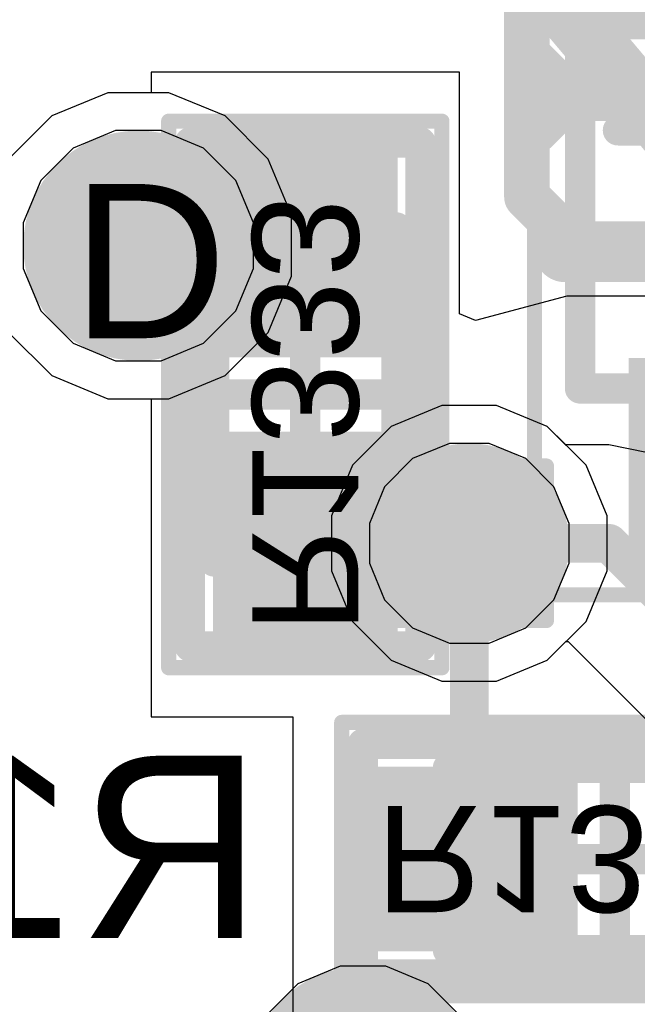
# Model space of a CAD drawing. Header units: inches. Extents: x -6 to 11.2, y -2.2 to 8.3.
# Tile 222 of 256: x 3.5559 to 3.636, y 0.2532 to 0.3809. Entities that reach past the tile are written whole.
import ezdxf

# ---------------------------------------------------------------- set-up
doc = ezdxf.new("R2010")
doc.units = ezdxf.units.IN
doc.header["$MEASUREMENT"] = 0
for name, color, linetype in [('Board Layer Stack Bottom Overlay', 54, 'Continuous'), ('Board Layer Stack Bottom Solder', 6, 'Continuous'), ('Bottom Comp Body -Top13)-Comp Body -Bot14)', 56, 'Continuous'), ('Bottom Comp Outline -Top11)-Comp Outline -Bot12)', 56, 'Continuous'), ('Bottom Courtyard -Top15)-Courtyard -Bot16)', 56, 'Continuous'), ('Bottom Paste', 16, 'Continuous'), ('Drill Drawing', 1, 'Continuous'), ('Layer  6- Inner', 156, 'Continuous'), ('Layer 1- Top', 1, 'Continuous'), ('Layer 2- GND', 16, 'Continuous'), ('Layer 3- Inner', 16, 'Continuous'), ('Layer 4- Inner', 76, 'Continuous'), ('Layer 5- Inner', 90, 'Continuous'), ('Layer 7- PWR', 76, 'Continuous'), ('Layer 8- Bottom', 5, 'Continuous'), ('Via Holes', 16, 'Continuous')]:
    doc.layers.add(name, color=color, linetype=linetype)
doc.styles.add('Arial', font='txt', dxfattribs={"height": 0.2})

# ---------------------------------------------------------------- blocks, each defined once
blk = doc.blocks.new('L15002_035_B_196')
at = {"layer": 'Board Layer Stack Bottom Solder'}
for points in [[(-0.0337599, 0.0119685), (-0.0048229, 0.0119685), (-0.0048229, -0.0119685), (-0.0337599, -0.0119685)], [(0.0048228, 0.0119685), (0.0337598, 0.0119685), (0.0337598, -0.0119685), (0.0048228, -0.0119685)]]:
    blk.add_hatch(color=6, dxfattribs=at).paths.add_polyline_path(points)
at = {"layer": 'Bottom Paste'}
for points in [[(-0.0317914, 0.01), (-0.0067914, 0.01), (-0.0067914, -0.01), (-0.0317914, -0.01)], [(0.0067913, 0.01), (0.0317913, 0.01), (0.0317913, -0.01), (0.0067913, -0.01)]]:
    blk.add_hatch(color=16, dxfattribs=at).paths.add_polyline_path(points)
at = {"layer": 'Layer 8- Bottom'}
for points in [[(-0.0317914, 0.01), (-0.0067914, 0.01), (-0.0067914, -0.01), (-0.0317914, -0.01)], [(0.0067913, 0.01), (0.0317913, 0.01), (0.0317913, -0.01), (0.0067913, -0.01)]]:
    blk.add_hatch(color=7, dxfattribs=at).paths.add_polyline_path(points)
at = {"layer": 'Board Layer Stack Bottom Overlay'}
for points in [[(-0.0187008, 0.0161417, 0.003937, 0.003937, 0), (0.0198819, 0.0161417, 0.003937, 0.003937, 0)], [(-0.0187008, -0.0161417, 0.003937, 0.003937, 0), (0.0198819, -0.0161417, 0.003937, 0.003937, 0)]]:
    blk.add_lwpolyline(points, format="xyseb", dxfattribs=at)
for points in [[(-0.019685, 0.0161417, 0.0019685, 0.0019685, 1), (-0.0177166, 0.0161417, 0.0019685, 0.0019685, 1)], [(0.0188977, 0.0161417, 0.0019685, 0.0019685, 1), (0.0208661, 0.0161417, 0.0019685, 0.0019685, 1)], [(-0.019685, -0.0161417, 0.0019685, 0.0019685, 1), (-0.0177166, -0.0161417, 0.0019685, 0.0019685, 1)], [(0.0188977, -0.0161417, 0.0019685, 0.0019685, 1), (0.0208661, -0.0161417, 0.0019685, 0.0019685, 1)]]:
    blk.add_lwpolyline(points, format="xyseb", close=True, dxfattribs=at)
at = {"layer": 'Bottom Comp Body -Top13)-Comp Body -Bot14)'}
for points in [[(-0.0216535, 0.011811, 0.003937, 0.003937, 0), (0.0216535, 0.011811, 0.003937, 0.003937, 0)], [(-0.0216535, -0.011811, 0.003937, 0.003937, 0), (-0.0216535, 0.011811, 0.003937, 0.003937, 0)], [(0.0216535, -0.011811, 0.003937, 0.003937, 0), (0.0216535, 0.011811, 0.003937, 0.003937, 0)], [(-0.0216535, -0.011811, 0.003937, 0.003937, 0), (0.0216535, -0.011811, 0.003937, 0.003937, 0)]]:
    blk.add_lwpolyline(points, format="xyseb", dxfattribs=at)
for points in [[(-0.0226377, 0.011811, 0.0019685, 0.0019685, 1), (-0.0206693, 0.011811, 0.0019685, 0.0019685, 1)], [(-0.0226377, 0.011811, 0.0019685, 0.0019685, 1), (-0.0206693, 0.011811, 0.0019685, 0.0019685, 1)], [(0.0206693, 0.011811, 0.0019685, 0.0019685, 1), (0.0226377, 0.011811, 0.0019685, 0.0019685, 1)], [(0.0206693, 0.011811, 0.0019685, 0.0019685, 1), (0.0226377, 0.011811, 0.0019685, 0.0019685, 1)], [(-0.0226377, -0.011811, 0.0019685, 0.0019685, 1), (-0.0206693, -0.011811, 0.0019685, 0.0019685, 1)], [(-0.0226377, -0.011811, 0.0019685, 0.0019685, 1), (-0.0206693, -0.011811, 0.0019685, 0.0019685, 1)], [(0.0206693, -0.011811, 0.0019685, 0.0019685, 1), (0.0226377, -0.011811, 0.0019685, 0.0019685, 1)], [(0.0206693, -0.011811, 0.0019685, 0.0019685, 1), (0.0226377, -0.011811, 0.0019685, 0.0019685, 1)]]:
    blk.add_lwpolyline(points, format="xyseb", close=True, dxfattribs=at)
at = {"layer": 'Bottom Comp Outline -Top11)-Comp Outline -Bot12)'}
for points in [[(-0.0326772, 0.0149606, 0.003937, 0.003937, 0), (0.0326772, 0.0149606, 0.003937, 0.003937, 0)], [(-0.0326772, -0.0149606, 0.003937, 0.003937, 0), (-0.0326772, 0.0149606, 0.003937, 0.003937, 0)], [(0.0326772, -0.0149606, 0.003937, 0.003937, 0), (0.0326772, 0.0149606, 0.003937, 0.003937, 0)], [(-0.0326772, -0.0149606, 0.003937, 0.003937, 0), (0.0326772, -0.0149606, 0.003937, 0.003937, 0)]]:
    blk.add_lwpolyline(points, format="xyseb", dxfattribs=at)
for points in [[(-0.0336614, 0.0149606, 0.0019685, 0.0019685, 1), (-0.031693, 0.0149606, 0.0019685, 0.0019685, 1)], [(-0.0336614, 0.0149606, 0.0019685, 0.0019685, 1), (-0.031693, 0.0149606, 0.0019685, 0.0019685, 1)], [(0.031693, 0.0149606, 0.0019685, 0.0019685, 1), (0.0336614, 0.0149606, 0.0019685, 0.0019685, 1)], [(0.031693, 0.0149606, 0.0019685, 0.0019685, 1), (0.0336614, 0.0149606, 0.0019685, 0.0019685, 1)], [(-0.0336614, -0.0149606, 0.0019685, 0.0019685, 1), (-0.031693, -0.0149606, 0.0019685, 0.0019685, 1)], [(-0.0336614, -0.0149606, 0.0019685, 0.0019685, 1), (-0.031693, -0.0149606, 0.0019685, 0.0019685, 1)], [(0.031693, -0.0149606, 0.0019685, 0.0019685, 1), (0.0336614, -0.0149606, 0.0019685, 0.0019685, 1)], [(0.031693, -0.0149606, 0.0019685, 0.0019685, 1), (0.0336614, -0.0149606, 0.0019685, 0.0019685, 1)]]:
    blk.add_lwpolyline(points, format="xyseb", close=True, dxfattribs=at)
at = {"layer": 'Bottom Courtyard -Top15)-Courtyard -Bot16)'}
for points in [[(-0.0354331, -0.0177165, 0.0019685, 0.0019685, 0), (-0.0354331, 0.0177165, 0.0019685, 0.0019685, 0)], [(-0.0354331, 0.0177165, 0.0019685, 0.0019685, 0), (0.0354331, 0.0177165, 0.0019685, 0.0019685, 0)], [(0.0354331, -0.0177165, 0.0019685, 0.0019685, 0), (0.0354331, 0.0177165, 0.0019685, 0.0019685, 0)], [(0, -0.011811, 0.003937, 0.003937, 0), (0, 0.011811, 0.003937, 0.003937, 0)], [(-0.011811, 0, 0.003937, 0.003937, 0), (0.0118111, 0, 0.003937, 0.003937, 0)], [(-0.0354331, -0.0177165, 0.0019685, 0.0019685, 0), (0.0354331, -0.0177165, 0.0019685, 0.0019685, 0)]]:
    blk.add_lwpolyline(points, format="xyseb", dxfattribs=at)
for points in [[(-0.0359252, 0.0177165, 0.0009842, 0.0009842, 1), (-0.034941, 0.0177165, 0.0009842, 0.0009842, 1)], [(-0.0359252, 0.0177165, 0.0009842, 0.0009842, 1), (-0.034941, 0.0177165, 0.0009842, 0.0009842, 1)], [(0.034941, 0.0177165, 0.0009842, 0.0009842, 1), (0.0359252, 0.0177165, 0.0009842, 0.0009842, 1)], [(0.034941, 0.0177165, 0.0009842, 0.0009842, 1), (0.0359252, 0.0177165, 0.0009842, 0.0009842, 1)], [(-0.0009842, 0.011811, 0.0019685, 0.0019685, 1), (0.0009842, 0.011811, 0.0019685, 0.0019685, 1)], [(-0.0127952, 0, 0.0019685, 0.0019685, 1), (-0.0108268, 0, 0.0019685, 0.0019685, 1)], [(0.0108269, 0, 0.0019685, 0.0019685, 1), (0.0127953, 0, 0.0019685, 0.0019685, 1)], [(-0.0009842, -0.011811, 0.0019685, 0.0019685, 1), (0.0009842, -0.011811, 0.0019685, 0.0019685, 1)], [(-0.0359252, -0.0177165, 0.0009842, 0.0009842, 1), (-0.034941, -0.0177165, 0.0009842, 0.0009842, 1)], [(-0.0359252, -0.0177165, 0.0009842, 0.0009842, 1), (-0.034941, -0.0177165, 0.0009842, 0.0009842, 1)], [(0.034941, -0.0177165, 0.0009842, 0.0009842, 1), (0.0359252, -0.0177165, 0.0009842, 0.0009842, 1)], [(0.034941, -0.0177165, 0.0009842, 0.0009842, 1), (0.0359252, -0.0177165, 0.0009842, 0.0009842, 1)]]:
    blk.add_lwpolyline(points, format="xyseb", close=True, dxfattribs=at)
at = {"layer": 'Bottom Comp Outline -Top11)-Comp Outline -Bot12)', "style": 'Arial', "text_generation_flag": 2}
blk.add_text('R1335', height=0.0137795, rotation=180, dxfattribs=at).set_placement((-0.030994, 0.0068873))
blk = doc.blocks.new('L15002_035_B_198')
at = {"layer": 'Board Layer Stack Bottom Solder'}
for points in [[(-0.0337599, 0.0119685), (-0.0048229, 0.0119685), (-0.0048229, -0.0119685), (-0.0337599, -0.0119685)], [(0.0048228, 0.0119685), (0.0337598, 0.0119685), (0.0337598, -0.0119685), (0.0048228, -0.0119685)]]:
    blk.add_hatch(color=6, dxfattribs=at).paths.add_polyline_path(points)
at = {"layer": 'Bottom Paste'}
for points in [[(-0.0317914, 0.01), (-0.0067914, 0.01), (-0.0067914, -0.01), (-0.0317914, -0.01)], [(0.0067913, 0.01), (0.0317913, 0.01), (0.0317913, -0.01), (0.0067913, -0.01)]]:
    blk.add_hatch(color=16, dxfattribs=at).paths.add_polyline_path(points)
at = {"layer": 'Layer 8- Bottom'}
for points in [[(-0.0317914, 0.01), (-0.0067914, 0.01), (-0.0067914, -0.01), (-0.0317914, -0.01)], [(0.0067913, 0.01), (0.0317913, 0.01), (0.0317913, -0.01), (0.0067913, -0.01)]]:
    blk.add_hatch(color=7, dxfattribs=at).paths.add_polyline_path(points)
at = {"layer": 'Board Layer Stack Bottom Overlay'}
for points in [[(-0.0187008, 0.0161417, 0.003937, 0.003937, 0), (0.0198819, 0.0161417, 0.003937, 0.003937, 0)], [(-0.0187008, -0.0161417, 0.003937, 0.003937, 0), (0.0198819, -0.0161417, 0.003937, 0.003937, 0)]]:
    blk.add_lwpolyline(points, format="xyseb", dxfattribs=at)
for points in [[(-0.019685, 0.0161417, 0.0019685, 0.0019685, 1), (-0.0177166, 0.0161417, 0.0019685, 0.0019685, 1)], [(0.0188977, 0.0161417, 0.0019685, 0.0019685, 1), (0.0208661, 0.0161417, 0.0019685, 0.0019685, 1)], [(-0.019685, -0.0161417, 0.0019685, 0.0019685, 1), (-0.0177166, -0.0161417, 0.0019685, 0.0019685, 1)], [(0.0188977, -0.0161417, 0.0019685, 0.0019685, 1), (0.0208661, -0.0161417, 0.0019685, 0.0019685, 1)]]:
    blk.add_lwpolyline(points, format="xyseb", close=True, dxfattribs=at)
at = {"layer": 'Bottom Comp Body -Top13)-Comp Body -Bot14)'}
for points in [[(-0.0216535, 0.011811, 0.003937, 0.003937, 0), (0.0216535, 0.011811, 0.003937, 0.003937, 0)], [(-0.0216535, 0.011811, 0.003937, 0.003937, 0), (-0.0216535, -0.011811, 0.003937, 0.003937, 0)], [(0.0216535, 0.011811, 0.003937, 0.003937, 0), (0.0216535, -0.011811, 0.003937, 0.003937, 0)], [(-0.0216535, -0.011811, 0.003937, 0.003937, 0), (0.0216535, -0.011811, 0.003937, 0.003937, 0)]]:
    blk.add_lwpolyline(points, format="xyseb", dxfattribs=at)
for points in [[(-0.0226377, 0.011811, 0.0019685, 0.0019685, 1), (-0.0206693, 0.011811, 0.0019685, 0.0019685, 1)], [(-0.0226377, 0.011811, 0.0019685, 0.0019685, 1), (-0.0206693, 0.011811, 0.0019685, 0.0019685, 1)], [(0.0206693, 0.011811, 0.0019685, 0.0019685, 1), (0.0226377, 0.011811, 0.0019685, 0.0019685, 1)], [(0.0206693, 0.011811, 0.0019685, 0.0019685, 1), (0.0226377, 0.011811, 0.0019685, 0.0019685, 1)], [(-0.0226377, -0.011811, 0.0019685, 0.0019685, 1), (-0.0206693, -0.011811, 0.0019685, 0.0019685, 1)], [(-0.0226377, -0.011811, 0.0019685, 0.0019685, 1), (-0.0206693, -0.011811, 0.0019685, 0.0019685, 1)], [(0.0206693, -0.011811, 0.0019685, 0.0019685, 1), (0.0226377, -0.011811, 0.0019685, 0.0019685, 1)], [(0.0206693, -0.011811, 0.0019685, 0.0019685, 1), (0.0226377, -0.011811, 0.0019685, 0.0019685, 1)]]:
    blk.add_lwpolyline(points, format="xyseb", close=True, dxfattribs=at)
at = {"layer": 'Bottom Comp Outline -Top11)-Comp Outline -Bot12)'}
for points in [[(-0.0326772, 0.0149606, 0.003937, 0.003937, 0), (0.0326772, 0.0149606, 0.003937, 0.003937, 0)], [(-0.0326772, 0.0149606, 0.003937, 0.003937, 0), (-0.0326772, -0.0149606, 0.003937, 0.003937, 0)], [(0.0326772, 0.0149606, 0.003937, 0.003937, 0), (0.0326772, -0.0149606, 0.003937, 0.003937, 0)], [(-0.0326772, -0.0149606, 0.003937, 0.003937, 0), (0.0326772, -0.0149606, 0.003937, 0.003937, 0)]]:
    blk.add_lwpolyline(points, format="xyseb", dxfattribs=at)
for points in [[(-0.0336614, 0.0149606, 0.0019685, 0.0019685, 1), (-0.031693, 0.0149606, 0.0019685, 0.0019685, 1)], [(-0.0336614, 0.0149606, 0.0019685, 0.0019685, 1), (-0.031693, 0.0149606, 0.0019685, 0.0019685, 1)], [(0.031693, 0.0149606, 0.0019685, 0.0019685, 1), (0.0336614, 0.0149606, 0.0019685, 0.0019685, 1)], [(0.031693, 0.0149606, 0.0019685, 0.0019685, 1), (0.0336614, 0.0149606, 0.0019685, 0.0019685, 1)], [(-0.0336614, -0.0149606, 0.0019685, 0.0019685, 1), (-0.031693, -0.0149606, 0.0019685, 0.0019685, 1)], [(-0.0336614, -0.0149606, 0.0019685, 0.0019685, 1), (-0.031693, -0.0149606, 0.0019685, 0.0019685, 1)], [(0.031693, -0.0149606, 0.0019685, 0.0019685, 1), (0.0336614, -0.0149606, 0.0019685, 0.0019685, 1)], [(0.031693, -0.0149606, 0.0019685, 0.0019685, 1), (0.0336614, -0.0149606, 0.0019685, 0.0019685, 1)]]:
    blk.add_lwpolyline(points, format="xyseb", close=True, dxfattribs=at)
at = {"layer": 'Bottom Courtyard -Top15)-Courtyard -Bot16)'}
for points in [[(-0.0354331, 0.0177165, 0.0019685, 0.0019685, 0), (-0.0354331, -0.0177165, 0.0019685, 0.0019685, 0)], [(-0.0354331, 0.0177165, 0.0019685, 0.0019685, 0), (0.0354331, 0.0177165, 0.0019685, 0.0019685, 0)], [(0.0354331, 0.0177165, 0.0019685, 0.0019685, 0), (0.0354331, -0.0177165, 0.0019685, 0.0019685, 0)], [(0, 0.011811, 0.003937, 0.003937, 0), (0, -0.011811, 0.003937, 0.003937, 0)], [(-0.011811, 0, 0.003937, 0.003937, 0), (0.0118111, 0, 0.003937, 0.003937, 0)], [(-0.0354331, -0.0177165, 0.0019685, 0.0019685, 0), (0.0354331, -0.0177165, 0.0019685, 0.0019685, 0)]]:
    blk.add_lwpolyline(points, format="xyseb", dxfattribs=at)
for points in [[(-0.0359252, 0.0177165, 0.0009842, 0.0009842, 1), (-0.034941, 0.0177165, 0.0009842, 0.0009842, 1)], [(-0.0359252, 0.0177165, 0.0009842, 0.0009842, 1), (-0.034941, 0.0177165, 0.0009842, 0.0009842, 1)], [(0.034941, 0.0177165, 0.0009842, 0.0009842, 1), (0.0359252, 0.0177165, 0.0009842, 0.0009842, 1)], [(0.034941, 0.0177165, 0.0009842, 0.0009842, 1), (0.0359252, 0.0177165, 0.0009842, 0.0009842, 1)], [(-0.0009842, 0.011811, 0.0019685, 0.0019685, 1), (0.0009842, 0.011811, 0.0019685, 0.0019685, 1)], [(-0.0127952, 0, 0.0019685, 0.0019685, 1), (-0.0108268, 0, 0.0019685, 0.0019685, 1)], [(0.0108269, 0, 0.0019685, 0.0019685, 1), (0.0127953, 0, 0.0019685, 0.0019685, 1)], [(-0.0009842, -0.011811, 0.0019685, 0.0019685, 1), (0.0009842, -0.011811, 0.0019685, 0.0019685, 1)], [(-0.0359252, -0.0177165, 0.0009842, 0.0009842, 1), (-0.034941, -0.0177165, 0.0009842, 0.0009842, 1)], [(-0.0359252, -0.0177165, 0.0009842, 0.0009842, 1), (-0.034941, -0.0177165, 0.0009842, 0.0009842, 1)], [(0.034941, -0.0177165, 0.0009842, 0.0009842, 1), (0.0359252, -0.0177165, 0.0009842, 0.0009842, 1)], [(0.034941, -0.0177165, 0.0009842, 0.0009842, 1), (0.0359252, -0.0177165, 0.0009842, 0.0009842, 1)]]:
    blk.add_lwpolyline(points, format="xyseb", close=True, dxfattribs=at)
at = {"layer": 'Bottom Comp Outline -Top11)-Comp Outline -Bot12)', "style": 'Arial', "text_generation_flag": 2}
blk.add_text('R1333', height=0.0137795, rotation=180, dxfattribs=at).set_placement((-0.030994, 0.0068875))
blk = doc.blocks.new('MM3Z27VT1G_B_329')
at = {"layer": 'Board Layer Stack Bottom Solder'}
for points in [[(-0.05826765, 0.0183071), (-0.02952755, 0.0183071), (-0.02952755, -0.0183071), (-0.05826765, -0.0183071)], [(0.02952755, 0.0183071), (0.05826765, 0.0183071), (0.05826765, -0.0183071), (0.02952755, -0.0183071)]]:
    blk.add_hatch(color=6, dxfattribs=at).paths.add_polyline_path(points)
at = {"layer": 'Bottom Paste'}
for points in [[(-0.05629915, 0.0163386), (-0.03149605, 0.0163386), (-0.03149605, -0.0163386), (-0.05629915, -0.0163386)], [(0.03149605, 0.0163386), (0.05629915, 0.0163386), (0.05629915, -0.0163386), (0.03149605, -0.0163386)]]:
    blk.add_hatch(color=16, dxfattribs=at).paths.add_polyline_path(points)
at = {"layer": 'Layer 8- Bottom'}
for points in [[(-0.05629915, 0.0163386), (-0.03149605, 0.0163386), (-0.03149605, -0.0163386), (-0.05629915, -0.0163386)], [(0.03149605, 0.0163386), (0.05629915, 0.0163386), (0.05629915, -0.0163386), (0.03149605, -0.0163386)]]:
    blk.add_hatch(color=7, dxfattribs=at).paths.add_polyline_path(points)
at = {"layer": 'Board Layer Stack Bottom Overlay'}
for points in [[(-0.0157481, 0.0265748, 0.007874, 0.007874, 0), (-0.0157481, -0.0265748, 0.007874, 0.007874, 0)], [(0.015748, 0.0265748, 0.007874, 0.007874, 0), (-0.0157481, 0, 0.007874, 0.007874, 0)], [(0.015748, 0.0265748, 0.007874, 0.007874, 0), (0.015748, -0.0265748, 0.007874, 0.007874, 0)], [(-0.0157481, 0, 0.007874, 0.007874, 0), (0.015748, -0.0265748, 0.007874, 0.007874, 0)], [(-0.06, -0.03, 0.005, 0.005, 0), (-0.03, -0.03, 0.005, 0.005, 0)]]:
    blk.add_lwpolyline(points, format="xyseb", dxfattribs=at)
for points in [[(-0.0177166, 0.0265748, 0.003937, 0.003937, 1), (-0.0137796, 0.0265748, 0.003937, 0.003937, 1)], [(0.0137795, 0.0265748, 0.003937, 0.003937, 1), (0.0177165, 0.0265748, 0.003937, 0.003937, 1)], [(0.0137795, 0.0265748, 0.003937, 0.003937, 1), (0.0177165, 0.0265748, 0.003937, 0.003937, 1)], [(-0.0177166, 0, 0.003937, 0.003937, 1), (-0.0137796, 0, 0.003937, 0.003937, 1)], [(-0.0177166, 0, 0.003937, 0.003937, 1), (-0.0137796, 0, 0.003937, 0.003937, 1)], [(-0.0177166, -0.0265748, 0.003937, 0.003937, 1), (-0.0137796, -0.0265748, 0.003937, 0.003937, 1)], [(0.0137795, -0.0265748, 0.003937, 0.003937, 1), (0.0177165, -0.0265748, 0.003937, 0.003937, 1)], [(0.0137795, -0.0265748, 0.003937, 0.003937, 1), (0.0177165, -0.0265748, 0.003937, 0.003937, 1)], [(-0.06125, -0.03, 0.0025, 0.0025, 1), (-0.05875, -0.03, 0.0025, 0.0025, 1)], [(-0.03125, -0.03, 0.0025, 0.0025, 1), (-0.02875, -0.03, 0.0025, 0.0025, 1)]]:
    blk.add_lwpolyline(points, format="xyseb", close=True, dxfattribs=at)
at = {"layer": 'Bottom Comp Body -Top13)-Comp Body -Bot14)'}
for points in [[(-0.0334646, 0.0246063, 0.003937, 0.003937, 0), (-0.0334646, -0.0246063, 0.003937, 0.003937, 0)], [(-0.0334646, 0.0246063, 0.003937, 0.003937, 0), (0.0334646, 0.0246063, 0.003937, 0.003937, 0)], [(0.0334646, 0.0246063, 0.003937, 0.003937, 0), (0.0334646, -0.0246063, 0.003937, 0.003937, 0)], [(-0.0334646, -0.0246063, 0.003937, 0.003937, 0), (0.0334646, -0.0246063, 0.003937, 0.003937, 0)]]:
    blk.add_lwpolyline(points, format="xyseb", dxfattribs=at)
for points in [[(-0.0344488, 0.0246063, 0.0019685, 0.0019685, 1), (-0.0324804, 0.0246063, 0.0019685, 0.0019685, 1)], [(-0.0344488, 0.0246063, 0.0019685, 0.0019685, 1), (-0.0324804, 0.0246063, 0.0019685, 0.0019685, 1)], [(0.0324804, 0.0246063, 0.0019685, 0.0019685, 1), (0.0344488, 0.0246063, 0.0019685, 0.0019685, 1)], [(0.0324804, 0.0246063, 0.0019685, 0.0019685, 1), (0.0344488, 0.0246063, 0.0019685, 0.0019685, 1)], [(-0.0344488, -0.0246063, 0.0019685, 0.0019685, 1), (-0.0324804, -0.0246063, 0.0019685, 0.0019685, 1)], [(-0.0344488, -0.0246063, 0.0019685, 0.0019685, 1), (-0.0324804, -0.0246063, 0.0019685, 0.0019685, 1)], [(0.0324804, -0.0246063, 0.0019685, 0.0019685, 1), (0.0344488, -0.0246063, 0.0019685, 0.0019685, 1)], [(0.0324804, -0.0246063, 0.0019685, 0.0019685, 1), (0.0344488, -0.0246063, 0.0019685, 0.0019685, 1)]]:
    blk.add_lwpolyline(points, format="xyseb", close=True, dxfattribs=at)
at = {"layer": 'Bottom Courtyard -Top15)-Courtyard -Bot16)'}
for points in [[(-0.0602362, 0.0305118, 0.0019685, 0.0019685, 0), (-0.0602362, -0.0305118, 0.0019685, 0.0019685, 0)], [(-0.0602362, 0.0305118, 0.0019685, 0.0019685, 0), (0.0602362, 0.0305118, 0.0019685, 0.0019685, 0)], [(0.0602362, 0.0305118, 0.0019685, 0.0019685, 0), (0.0602362, -0.0305118, 0.0019685, 0.0019685, 0)], [(0, 0.019685, 0.003937, 0.003937, 0), (0, -0.019685, 0.003937, 0.003937, 0)], [(-0.019685, 0, 0.003937, 0.003937, 0), (0.019685, 0, 0.003937, 0.003937, 0)], [(-0.0602362, -0.0305118, 0.0019685, 0.0019685, 0), (0.0602362, -0.0305118, 0.0019685, 0.0019685, 0)]]:
    blk.add_lwpolyline(points, format="xyseb", dxfattribs=at)
for points in [[(-0.0607283, 0.0305118, 0.0009842, 0.0009842, 1), (-0.0597441, 0.0305118, 0.0009842, 0.0009842, 1)], [(-0.0607283, 0.0305118, 0.0009842, 0.0009842, 1), (-0.0597441, 0.0305118, 0.0009842, 0.0009842, 1)], [(0.0597441, 0.0305118, 0.0009842, 0.0009842, 1), (0.0607283, 0.0305118, 0.0009842, 0.0009842, 1)], [(0.0597441, 0.0305118, 0.0009842, 0.0009842, 1), (0.0607283, 0.0305118, 0.0009842, 0.0009842, 1)], [(-0.0009842, 0.019685, 0.0019685, 0.0019685, 1), (0.0009842, 0.019685, 0.0019685, 0.0019685, 1)], [(-0.0206692, 0, 0.0019685, 0.0019685, 1), (-0.0187008, 0, 0.0019685, 0.0019685, 1)], [(0.0187008, 0, 0.0019685, 0.0019685, 1), (0.0206692, 0, 0.0019685, 0.0019685, 1)], [(-0.0009842, -0.019685, 0.0019685, 0.0019685, 1), (0.0009842, -0.019685, 0.0019685, 0.0019685, 1)], [(-0.0607283, -0.0305118, 0.0009842, 0.0009842, 1), (-0.0597441, -0.0305118, 0.0009842, 0.0009842, 1)], [(-0.0607283, -0.0305118, 0.0009842, 0.0009842, 1), (-0.0597441, -0.0305118, 0.0009842, 0.0009842, 1)], [(0.0597441, -0.0305118, 0.0009842, 0.0009842, 1), (0.0607283, -0.0305118, 0.0009842, 0.0009842, 1)], [(0.0597441, -0.0305118, 0.0009842, 0.0009842, 1), (0.0607283, -0.0305118, 0.0009842, 0.0009842, 1)]]:
    blk.add_lwpolyline(points, format="xyseb", close=True, dxfattribs=at)

msp = doc.modelspace()

# ---------------------------------------------------------------- hatches: boundary and pattern name
at = {"layer": 'Layer 1- Top'}
h = msp.add_hatch(color=7, dxfattribs=at)
edge = h.paths.add_edge_path()
edge.add_arc((3.5712598, 0.3515748), 0.0098425, 0, 360)
h = msp.add_hatch(color=7, dxfattribs=at)
edge = h.paths.add_edge_path()
edge.add_arc((3.6141732, 0.3129921), 0.007874, 0, 360)
at = {"layer": 'Layer 2- GND'}
h = msp.add_hatch(color=7, dxfattribs=at)
edge = h.paths.add_edge_path()
edge.add_arc((3.5712598, 0.3515748), 0.0149212, 0, 360)
h = msp.add_hatch(color=7, dxfattribs=at)
edge = h.paths.add_edge_path()
edge.add_arc((3.6141732, 0.3129921), 0.0129527, 0, 360)
at = {"layer": 'Layer 4- Inner'}
h = msp.add_hatch(color=7, dxfattribs=at)
edge = h.paths.add_edge_path()
edge.add_arc((3.5712598, 0.3515748), 0.0098425, 0, 360)
at = {"layer": 'Layer 5- Inner'}
h = msp.add_hatch(color=7, dxfattribs=at)
edge = h.paths.add_edge_path()
edge.add_arc((3.6141732, 0.3129921), 0.007874, 0, 360)
at = {"layer": 'Layer 7- PWR'}
h = msp.add_hatch(color=7, dxfattribs=at)
edge = h.paths.add_edge_path()
edge.add_arc((3.5712598, 0.3515748), 0.0149212, 0, 360)
h = msp.add_hatch(color=7, dxfattribs=at)
edge = h.paths.add_edge_path()
edge.add_arc((3.6141732, 0.3129921), 0.0129527, 0, 360)
h = msp.add_hatch(color=7, dxfattribs=at)
edge = h.paths.add_edge_path()
edge.add_arc((3.6003937, 0.2432285), 0.0149212, 0, 360)
at = {"layer": 'Layer 8- Bottom'}
h = msp.add_hatch(color=7, dxfattribs=at)
edge = h.paths.add_edge_path()
edge.add_arc((3.5712598, 0.3515748), 0.0098425, 0, 360)
h = msp.add_hatch(color=7, dxfattribs=at)
edge = h.paths.add_edge_path()
edge.add_arc((3.6141732, 0.3129921), 0.007874, 0, 360)
at = {"layer": 'Via Holes'}
h = msp.add_hatch(color=7, dxfattribs=at)
edge = h.paths.add_edge_path()
edge.add_arc((3.5712598, 0.3515748), 0.0049212, 0, 360)
h = msp.add_hatch(color=7, dxfattribs=at)
edge = h.paths.add_edge_path()
edge.add_arc((3.6141732, 0.3129921), 0.0029527, 0, 360)

# ---------------------------------------------------------------- linework, layer by layer
at = {"layer": 'Drill Drawing'}
for points in [[(3.6041732, 0.3229921, 0.002, 0.002, 0), (3.6241732, 0.3229921, 0.002, 0.002, 0)], [(3.6041732, 0.3029921, 0.002, 0.002, 0), (3.6041732, 0.3229921, 0.002, 0.002, 0)], [(3.6241732, 0.3029921, 0.002, 0.002, 0), (3.6241732, 0.3229921, 0.002, 0.002, 0)], [(3.6041732, 0.3029921, 0.002, 0.002, 0), (3.6241732, 0.3029921, 0.002, 0.002, 0)]]:
    msp.add_lwpolyline(points, format="xyseb", dxfattribs=at)
for points in [[(3.6036732, 0.3229921, 0.001, 0.001, 1), (3.6046732, 0.3229921, 0.001, 0.001, 1)], [(3.6036732, 0.3229921, 0.001, 0.001, 1), (3.6046732, 0.3229921, 0.001, 0.001, 1)], [(3.6236732, 0.3229921, 0.001, 0.001, 1), (3.6246732, 0.3229921, 0.001, 0.001, 1)], [(3.6236732, 0.3229921, 0.001, 0.001, 1), (3.6246732, 0.3229921, 0.001, 0.001, 1)], [(3.6036732, 0.3029921, 0.001, 0.001, 1), (3.6046732, 0.3029921, 0.001, 0.001, 1)], [(3.6036732, 0.3029921, 0.001, 0.001, 1), (3.6046732, 0.3029921, 0.001, 0.001, 1)], [(3.6236732, 0.3029921, 0.001, 0.001, 1), (3.6246732, 0.3029921, 0.001, 0.001, 1)], [(3.6236732, 0.3029921, 0.001, 0.001, 1), (3.6246732, 0.3029921, 0.001, 0.001, 1)]]:
    msp.add_lwpolyline(points, format="xyseb", close=True, dxfattribs=at)
at = {"layer": 'Layer  6- Inner'}
for p, q in [((3.5682918, 0.366496), (3.5628076, 0.3642244)), ((3.5742278, 0.366496), (3.5682918, 0.366496)), ((3.579712, 0.3642244), (3.5742278, 0.366496)), ((3.5628076, 0.3642244), (3.5586102, 0.360027)), ((3.5839094, 0.360027), (3.579712, 0.3642244)), ((3.5586102, 0.360027), (3.5563386, 0.3545428)), ((3.586181, 0.3545428), (3.5839094, 0.360027)), ((3.5563386, 0.3545428), (3.5563386, 0.3486068)), ((3.586181, 0.3486068), (3.586181, 0.3545428)), ((3.5563386, 0.3486068), (3.5586102, 0.3431226)), ((3.5839094, 0.3431226), (3.586181, 0.3486068)), ((3.5586102, 0.3431226), (3.5628076, 0.3389252)), ((3.579712, 0.3389252), (3.5839094, 0.3431226)), ((3.5628076, 0.3389252), (3.5682918, 0.3366536)), ((3.5742278, 0.3366536), (3.579712, 0.3389252)), ((3.5682918, 0.3366536), (3.5742278, 0.3366536)), ((3.6115967, 0.3259448), (3.6068361, 0.3239729)), ((3.6167497, 0.3259448), (3.6115967, 0.3259448)), ((3.6215103, 0.3239729), (3.6167497, 0.3259448)), ((3.6068361, 0.3239729), (3.6031924, 0.3203292)), ((3.625154, 0.3203292), (3.6215103, 0.3239729)), ((3.6031924, 0.3203292), (3.6012205, 0.3155686)), ((3.6271259, 0.3155686), (3.625154, 0.3203292)), ((3.6012205, 0.3155686), (3.6012205, 0.3104156)), ((3.6271259, 0.3104156), (3.6271259, 0.3155686)), ((3.6012205, 0.3104156), (3.6031924, 0.305655)), ((3.625154, 0.305655), (3.6271259, 0.3104156)), ((3.6031924, 0.305655), (3.6068361, 0.3020113)), ((3.6215103, 0.3020113), (3.625154, 0.305655)), ((3.6068361, 0.3020113), (3.6115967, 0.3000394)), ((3.6167497, 0.3000394), (3.6215103, 0.3020113)), ((3.6115967, 0.3000394), (3.6167497, 0.3000394)), ((3.5974257, 0.2581497), (3.5919415, 0.2558781)), ((3.6033617, 0.2581497), (3.5974257, 0.2581497)), ((3.6088459, 0.2558781), (3.6033617, 0.2581497)), ((3.5919415, 0.2558781), (3.5877441, 0.2516807)), ((3.6130433, 0.2516807), (3.6088459, 0.2558781))]:
    msp.add_line(p, q, dxfattribs=at)
at = {"layer": 'Layer 1- Top'}
for p, q in [((3.5673129, 0.3714173), (3.5600199, 0.3683964)), ((3.5752067, 0.3714173), (3.5673129, 0.3714173)), ((3.5824997, 0.3683964), (3.5752067, 0.3714173)), ((3.5600199, 0.3683964), (3.5544382, 0.3628147)), ((3.5880814, 0.3628147), (3.5824997, 0.3683964)), ((3.5911023, 0.3555217), (3.5880814, 0.3628147)), ((3.5911023, 0.3476279), (3.5911023, 0.3555217)), ((3.5880814, 0.3403349), (3.5911023, 0.3476279)), ((3.5544382, 0.3403349), (3.5600199, 0.3347532)), ((3.5824997, 0.3347532), (3.5880814, 0.3403349)), ((3.5600199, 0.3347532), (3.5673129, 0.3317323)), ((3.5752067, 0.3317323), (3.5824997, 0.3347532)), ((3.5673129, 0.3317323), (3.5752067, 0.3317323)), ((3.6106178, 0.3308661), (3.6040484, 0.328145)), ((3.6177286, 0.3308661), (3.6106178, 0.3308661)), ((3.624298, 0.328145), (3.6177286, 0.3308661)), ((3.6040484, 0.328145), (3.5990203, 0.3231169)), ((3.6293261, 0.3231169), (3.624298, 0.328145)), ((3.5990203, 0.3231169), (3.5962992, 0.3165475)), ((3.6320472, 0.3165475), (3.6293261, 0.3231169)), ((3.5962992, 0.3165475), (3.5962992, 0.3094367)), ((3.6320472, 0.3094367), (3.6320472, 0.3165475)), ((3.5962992, 0.3094367), (3.5990203, 0.3028673)), ((3.6293261, 0.3028673), (3.6320472, 0.3094367)), ((3.5990203, 0.3028673), (3.6040484, 0.2978392)), ((3.624298, 0.2978392), (3.6293261, 0.3028673)), ((3.6040484, 0.2978392), (3.6106178, 0.2951181)), ((3.6177286, 0.2951181), (3.624298, 0.2978392)), ((3.6106178, 0.2951181), (3.6177286, 0.2951181))]:
    msp.add_line(p, q, dxfattribs=at)
for points in [[(3.6216535, 0.3763781, 0.0059055, 0.0059055, 0), (3.6216535, 0.3937008, 0.0059055, 0.0059055, 0)], [(3.6216535, 0.3763781, 0.0059055, 0.0059055, 0), (3.6271654, 0.3708661, 0.0059055, 0.0059055, 0)], [(3.6216535, 0.3665354, 0.0059055, 0.0059055, 0), (3.6216535, 0.3763781, 0.0059055, 0.0059055, 0)], [(3.6228347, 0.3665354, 0.0059055, 0.0059055, 0), (3.6271654, 0.3708661, 0.0059055, 0.0059055, 0)], [(3.6271654, 0.3708661, 0.0059055, 0.0059055, 0), (3.6271656, 0.370866, 0.0059055, 0.0059055, 0)], [(3.6285723, 0.3706772, 0.0059055, 0.0059055, 0), (3.6757874, 0.3706772, 0.0059055, 0.0059055, 0)], [(3.6216535, 0.357911, 0.0059055, 0.0059055, 0), (3.6216535, 0.3665354, 0.0059055, 0.0059055, 0)], [(3.6216535, 0.3665354, 0.0059055, 0.0059055, 0), (3.6228347, 0.3665354, 0.0059055, 0.0059055, 0)], [(3.6216535, 0.357911, 0.0059055, 0.0059055, 0), (3.6285723, 0.3509922, 0.0059055, 0.0059055, 0)], [(3.6285723, 0.3509922, 0.0059055, 0.0059055, 0), (3.6757874, 0.3509922, 0.0059055, 0.0059055, 0)]]:
    msp.add_lwpolyline(points, format="xyseb", dxfattribs=at)
for points in [[(3.6201771, 0.3763781, 0.0029527, 0.0029527, 1), (3.6231299, 0.3763781, 0.0029527, 0.0029527, 1)], [(3.6201771, 0.3763781, 0.0029527, 0.0029527, 1), (3.6231299, 0.3763781, 0.0029527, 0.0029527, 1)], [(3.6201771, 0.3763781, 0.0029527, 0.0029527, 1), (3.6231299, 0.3763781, 0.0029527, 0.0029527, 1)], [(3.625689, 0.3708661, 0.0029527, 0.0029527, 1), (3.6286418, 0.3708661, 0.0029527, 0.0029527, 1)], [(3.625689, 0.3708661, 0.0029527, 0.0029527, 1), (3.6286418, 0.3708661, 0.0029527, 0.0029527, 1)], [(3.625689, 0.3708661, 0.0029527, 0.0029527, 1), (3.6286418, 0.3708661, 0.0029527, 0.0029527, 1)], [(3.6256892, 0.370866, 0.0029527, 0.0029527, 1), (3.628642, 0.370866, 0.0029527, 0.0029527, 1)], [(3.6270959, 0.3706772, 0.0029527, 0.0029527, 1), (3.6300487, 0.3706772, 0.0029527, 0.0029527, 1)], [(3.6201771, 0.3665354, 0.0029527, 0.0029527, 1), (3.6231299, 0.3665354, 0.0029527, 0.0029527, 1)], [(3.6201771, 0.3665354, 0.0029527, 0.0029527, 1), (3.6231299, 0.3665354, 0.0029527, 0.0029527, 1)], [(3.6201771, 0.3665354, 0.0029527, 0.0029527, 1), (3.6231299, 0.3665354, 0.0029527, 0.0029527, 1)], [(3.6213583, 0.3665354, 0.0029527, 0.0029527, 1), (3.6243111, 0.3665354, 0.0029527, 0.0029527, 1)], [(3.6213583, 0.3665354, 0.0029527, 0.0029527, 1), (3.6243111, 0.3665354, 0.0029527, 0.0029527, 1)], [(3.6201771, 0.357911, 0.0029527, 0.0029527, 1), (3.6231299, 0.357911, 0.0029527, 0.0029527, 1)], [(3.6201771, 0.357911, 0.0029527, 0.0029527, 1), (3.6231299, 0.357911, 0.0029527, 0.0029527, 1)], [(3.6270959, 0.3509922, 0.0029527, 0.0029527, 1), (3.6300487, 0.3509922, 0.0029527, 0.0029527, 1)], [(3.6270959, 0.3509922, 0.0029527, 0.0029527, 1), (3.6300487, 0.3509922, 0.0029527, 0.0029527, 1)]]:
    msp.add_lwpolyline(points, format="xyseb", close=True, dxfattribs=at)
at = {"layer": 'Layer 3- Inner'}
for p, q in [((3.5682918, 0.366496), (3.5628076, 0.3642244)), ((3.5742278, 0.366496), (3.5682918, 0.366496)), ((3.579712, 0.3642244), (3.5742278, 0.366496)), ((3.5628076, 0.3642244), (3.5586102, 0.360027)), ((3.5839094, 0.360027), (3.579712, 0.3642244)), ((3.5586102, 0.360027), (3.5563386, 0.3545428)), ((3.586181, 0.3545428), (3.5839094, 0.360027)), ((3.5563386, 0.3545428), (3.5563386, 0.3486068)), ((3.586181, 0.3486068), (3.586181, 0.3545428)), ((3.5563386, 0.3486068), (3.5586102, 0.3431226)), ((3.5839094, 0.3431226), (3.586181, 0.3486068)), ((3.5586102, 0.3431226), (3.5628076, 0.3389252)), ((3.579712, 0.3389252), (3.5839094, 0.3431226)), ((3.5628076, 0.3389252), (3.5682918, 0.3366536)), ((3.5742278, 0.3366536), (3.579712, 0.3389252)), ((3.5682918, 0.3366536), (3.5742278, 0.3366536)), ((3.6115967, 0.3259448), (3.6068361, 0.3239729)), ((3.6167497, 0.3259448), (3.6115967, 0.3259448)), ((3.6215103, 0.3239729), (3.6167497, 0.3259448)), ((3.6068361, 0.3239729), (3.6031924, 0.3203292)), ((3.625154, 0.3203292), (3.6215103, 0.3239729)), ((3.6031924, 0.3203292), (3.6012205, 0.3155686)), ((3.6271259, 0.3155686), (3.625154, 0.3203292)), ((3.6012205, 0.3155686), (3.6012205, 0.3104156)), ((3.6271259, 0.3104156), (3.6271259, 0.3155686)), ((3.6012205, 0.3104156), (3.6031924, 0.305655)), ((3.625154, 0.305655), (3.6271259, 0.3104156)), ((3.6031924, 0.305655), (3.6068361, 0.3020113)), ((3.6215103, 0.3020113), (3.625154, 0.305655)), ((3.6068361, 0.3020113), (3.6115967, 0.3000394)), ((3.6167497, 0.3000394), (3.6215103, 0.3020113)), ((3.6115967, 0.3000394), (3.6167497, 0.3000394))]:
    msp.add_line(p, q, dxfattribs=at)
at = {"layer": 'Layer 4- Inner'}
for p, q in [((3.6115967, 0.3259448), (3.6068361, 0.3239729)), ((3.6167497, 0.3259448), (3.6115967, 0.3259448)), ((3.6215103, 0.3239729), (3.6167497, 0.3259448)), ((3.6068361, 0.3239729), (3.6031924, 0.3203292)), ((3.625154, 0.3203292), (3.6215103, 0.3239729)), ((3.6031924, 0.3203292), (3.6012205, 0.3155686)), ((3.6271259, 0.3155686), (3.625154, 0.3203292)), ((3.6012205, 0.3155686), (3.6012205, 0.3104156)), ((3.6271259, 0.3104156), (3.6271259, 0.3155686)), ((3.6012205, 0.3104156), (3.6031924, 0.305655)), ((3.625154, 0.305655), (3.6271259, 0.3104156)), ((3.6031924, 0.305655), (3.6068361, 0.3020113)), ((3.6215103, 0.3020113), (3.625154, 0.305655)), ((3.6068361, 0.3020113), (3.6115967, 0.3000394)), ((3.6167497, 0.3000394), (3.6215103, 0.3020113)), ((3.6115967, 0.3000394), (3.6167497, 0.3000394)), ((3.5974257, 0.2581497), (3.5919415, 0.2558781)), ((3.6033617, 0.2581497), (3.5974257, 0.2581497)), ((3.6088459, 0.2558781), (3.6033617, 0.2581497)), ((3.5919415, 0.2558781), (3.5877441, 0.2516807)), ((3.6130433, 0.2516807), (3.6088459, 0.2558781))]:
    msp.add_line(p, q, dxfattribs=at)
at = {"layer": 'Layer 5- Inner'}
for p, q in [((3.5682918, 0.366496), (3.5628076, 0.3642244)), ((3.5742278, 0.366496), (3.5682918, 0.366496)), ((3.579712, 0.3642244), (3.5742278, 0.366496)), ((3.5628076, 0.3642244), (3.5586102, 0.360027)), ((3.5839094, 0.360027), (3.579712, 0.3642244)), ((3.5586102, 0.360027), (3.5563386, 0.3545428)), ((3.586181, 0.3545428), (3.5839094, 0.360027)), ((3.5563386, 0.3545428), (3.5563386, 0.3486068)), ((3.586181, 0.3486068), (3.586181, 0.3545428)), ((3.5563386, 0.3486068), (3.5586102, 0.3431226)), ((3.5839094, 0.3431226), (3.586181, 0.3486068)), ((3.5586102, 0.3431226), (3.5628076, 0.3389252)), ((3.579712, 0.3389252), (3.5839094, 0.3431226)), ((3.5628076, 0.3389252), (3.5682918, 0.3366536)), ((3.5742278, 0.3366536), (3.579712, 0.3389252)), ((3.5682918, 0.3366536), (3.5742278, 0.3366536)), ((3.6106178, 0.3308661), (3.6040484, 0.328145)), ((3.6177286, 0.3308661), (3.6106178, 0.3308661)), ((3.624298, 0.328145), (3.6177286, 0.3308661)), ((3.6040484, 0.328145), (3.5990203, 0.3231169)), ((3.626706, 0.325737), (3.624298, 0.328145)), ((3.6322836, 0.325737), (3.626706, 0.325737)), ((3.6371609, 0.3247669), (3.6322836, 0.325737)), ((3.5990203, 0.3231169), (3.5962992, 0.3165475)), ((3.5962992, 0.3165475), (3.5962992, 0.3094367)), ((3.5962992, 0.3094367), (3.5990203, 0.3028673)), ((3.5990203, 0.3028673), (3.6040484, 0.2978392)), ((3.624298, 0.2978392), (3.626706, 0.3002472)), ((3.626706, 0.3002472), (3.6270045, 0.3002472)), ((3.6270045, 0.3002472), (3.6768149, 0.2504368)), ((3.6040484, 0.2978392), (3.6106178, 0.2951181)), ((3.6177286, 0.2951181), (3.624298, 0.2978392)), ((3.6106178, 0.2951181), (3.6177286, 0.2951181))]:
    msp.add_line(p, q, dxfattribs=at)
for points in [[(3.6141732, 0.3129921, 0.005, 0.005, 0), (3.6322836, 0.3129921, 0.005, 0.005, 0)], [(3.6322836, 0.3129921, 0.005, 0.005, 0), (3.6858269, 0.2594488, 0.005, 0.005, 0)]]:
    msp.add_lwpolyline(points, format="xyseb", dxfattribs=at)
for points in [[(3.6129232, 0.3129921, 0.0025, 0.0025, 1), (3.6154232, 0.3129921, 0.0025, 0.0025, 1)], [(3.6310336, 0.3129921, 0.0025, 0.0025, 1), (3.6335336, 0.3129921, 0.0025, 0.0025, 1)], [(3.6310336, 0.3129921, 0.0025, 0.0025, 1), (3.6335336, 0.3129921, 0.0025, 0.0025, 1)]]:
    msp.add_lwpolyline(points, format="xyseb", close=True, dxfattribs=at)
at = {"layer": 'Layer 8- Bottom'}
for p, q in [((3.6129134, 0.3740748), (3.5729134, 0.3740748)), ((3.5729134, 0.3740748), (3.5729134, 0.3714173)), ((3.6129134, 0.3427309), (3.6129134, 0.3740748)), ((3.5673129, 0.3714173), (3.5600199, 0.3683964)), ((3.5729134, 0.3714173), (3.5673129, 0.3714173)), ((3.5600199, 0.3683964), (3.5544382, 0.3628147)), ((3.6268111, 0.3450394), (3.615, 0.3418626)), ((3.6268111, 0.3450393), (3.6268111, 0.3450394)), ((3.6784133, 0.3450393), (3.6268111, 0.3450393)), ((3.615, 0.3418626), (3.6129134, 0.3427309)), ((3.5544382, 0.3403349), (3.5600199, 0.3347532)), ((3.5600199, 0.3347532), (3.5673129, 0.3317323)), ((3.5673129, 0.3317323), (3.5729134, 0.3317323)), ((3.5729134, 0.3317323), (3.5729134, 0.2904921)), ((3.5729134, 0.2904921), (3.5912795, 0.2904921)), ((3.5912795, 0.2904921), (3.5912795, 0.2520472))]:
    msp.add_line(p, q, dxfattribs=at)
for points in [[(3.5740157, 0.3527559, 0.007874, 0.007874, 0), (3.5751968, 0.3515748, 0.007874, 0.007874, 0)], [(3.5751968, 0.3515748, 0.007874, 0.007874, 0), (3.5929134, 0.3515748, 0.007874, 0.007874, 0)], [(3.5929134, 0.3129921, 0.005, 0.005, 0), (3.6141732, 0.3129921, 0.005, 0.005, 0)], [(3.6141732, 0.2724409, 0.005, 0.005, 0), (3.6141732, 0.3129921, 0.005, 0.005, 0)], [(3.6137795, 0.2720472, 0.005, 0.005, 0), (3.6141732, 0.2724409, 0.005, 0.005, 0)]]:
    msp.add_lwpolyline(points, format="xyseb", dxfattribs=at)
for points in [[(3.5720472, 0.3527559, 0.003937, 0.003937, 1), (3.5759842, 0.3527559, 0.003937, 0.003937, 1)], [(3.5732283, 0.3515748, 0.003937, 0.003937, 1), (3.5771653, 0.3515748, 0.003937, 0.003937, 1)], [(3.5732283, 0.3515748, 0.003937, 0.003937, 1), (3.5771653, 0.3515748, 0.003937, 0.003937, 1)], [(3.5909449, 0.3515748, 0.003937, 0.003937, 1), (3.5948819, 0.3515748, 0.003937, 0.003937, 1)], [(3.5916634, 0.3129921, 0.0025, 0.0025, 1), (3.5941634, 0.3129921, 0.0025, 0.0025, 1)], [(3.6129232, 0.3129921, 0.0025, 0.0025, 1), (3.6154232, 0.3129921, 0.0025, 0.0025, 1)], [(3.6129232, 0.3129921, 0.0025, 0.0025, 1), (3.6154232, 0.3129921, 0.0025, 0.0025, 1)], [(3.6125295, 0.2720472, 0.0025, 0.0025, 1), (3.6150295, 0.2720472, 0.0025, 0.0025, 1)], [(3.6129232, 0.2724409, 0.0025, 0.0025, 1), (3.6154232, 0.2724409, 0.0025, 0.0025, 1)], [(3.6129232, 0.2724409, 0.0025, 0.0025, 1), (3.6154232, 0.2724409, 0.0025, 0.0025, 1)]]:
    msp.add_lwpolyline(points, format="xyseb", close=True, dxfattribs=at)

# ---------------------------------------------------------------- block references
at = {"rotation": 90}
for name, p in [('MM3Z27VT1G_B_329', (3.6531496, 0.3665354)), ('L15002_035_B_198', (3.5929134, 0.3322835))]:
    msp.add_blockref(name, p, dxfattribs=at)
msp.add_blockref('L15002_035_B_196', (3.6330709, 0.2720472))

# ---------------------------------------------------------------- texts
at = {"layer": 'Board Layer Stack Bottom Overlay', "style": 'Arial', "text_generation_flag": 2}
msp.add_text('R1335', height=0.023622, dxfattribs=at).set_placement((3.5873843, 0.2618148))
at = {"layer": 'Drill Drawing', "style": 'Arial'}
msp.add_text('D', height=0.02, dxfattribs=at).set_placement((3.5625953, 0.3395781))

doc.saveas('drawing.dxf')
